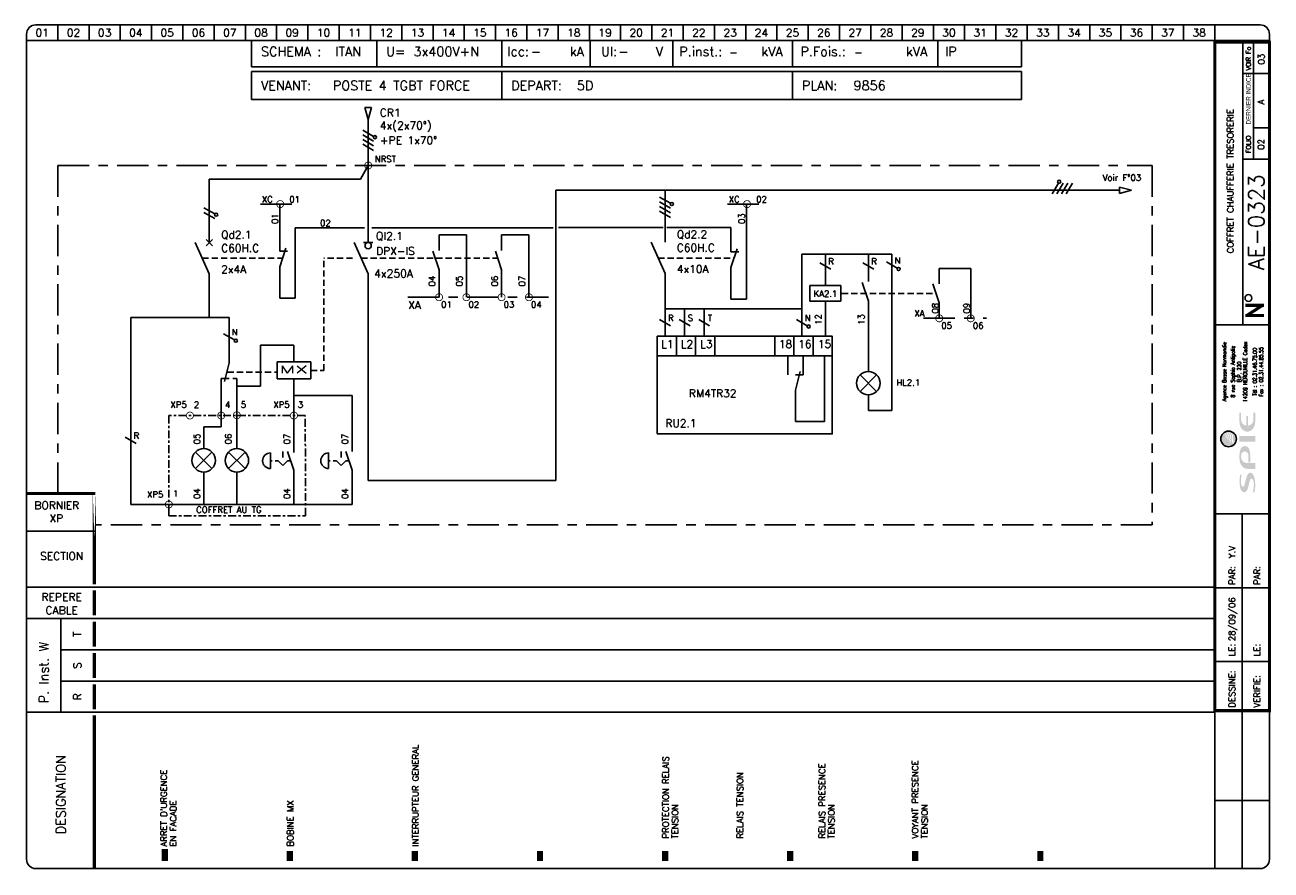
# Model space of a CAD drawing. Extents: x 0 to 398, y -1 to 270.
import ezdxf
from ezdxf.enums import TextEntityAlignment as Align

# ---------------------------------------------------------------- set-up
doc = ezdxf.new("R2010")
doc.units = 0
doc.header["$LTSCALE"] = 20
doc.header["$MEASUREMENT"] = 0
for name, pattern in [('AXES', [0.95, 0.5, -0.15, 0.15, -0.15]), ('CACHE', [0.375, 0.25, -0.125]), ('DISCONTINU', [0.15, 0.1, -0.05])]:
    doc.linetypes.add(name, pattern=pattern)
for name, color, linetype in [('LOGO_SPIE', 160, 'Continuous'), ('POINTILLE', 5, 'DISCONTINU'), ('TEXTE', 3, 'Continuous'), ('TRAIAXE', 6, 'AXES'), ('TRAIFIN', 1, 'Continuous'), ('TRAIGROS', 2, 'Continuous'), ('TRAIMOY', 4, 'Continuous')]:
    doc.layers.add(name, color=color, linetype=linetype)
doc.styles.add('ROMANS8', font='ROMANS8.shx')
doc.styles.get("Standard").update_dxf_attribs({"font": 'simplex.shx'})
doc.styles.add('TXT', font='txt', dxfattribs={"width": 0.8})

# ---------------------------------------------------------------- blocks, each defined once
blk = doc.blocks.new('CART')
at = {"layer": 'TEXTE', "color": 7}
for p, q in [((72.02, 264.91), (72.02, 256.49)), ((112.02, 264.91), (112.02, 256.49)), ((152.02, 264.91), (152.02, 256.49)), ((180.26, 264.91), (180.26, 256.49)), ((206.73, 264.91), (206.73, 256.49)), ((244.98, 264.91), (244.98, 256.49)), ((291.46, 264.91), (291.46, 256.49)), ((318.22, 264.91), (318.22, 256.49)), ((318.22, 256.49), (72.02, 256.49)), ((72, 246), (72, 255)), ((72, 255), (318.25, 255)), ((152, 255), (152, 246)), ((245, 255), (245, 246)), ((318.25, 255), (318.25, 246)), ((318.25, 246), (72, 246)), ((11.02, 79.91), (11.02, 49.91))]:
    blk.add_line(p, q, dxfattribs=at)
at = {"layer": 'TEXTE', "color": 7, "const_width": 1}
for points in [[(395.77, 180.16), (389.77, 180.16)], [(390.27, 176.91), (395.27, 180.16)], [(395.77, 176.91), (389.77, 176.91)]]:
    blk.add_lwpolyline(points, dxfattribs=at)
at = {"layer": 'TEXTE', "color": 7}
blk.add_circle((390.78, 182.5), 1.08, dxfattribs=at)
at = {"layer": 'TRAIAXE', "color": 6}
for p, q in [((10.02, 119.91), (10.02, 224.91)), ((10.02, 224.91), (360.02, 224.91)), ((360.02, 224.91), (360.02, 109.91)), ((360.02, 109.91), (22.02, 109.91))]:
    blk.add_line(p, q, dxfattribs=at)
at = {"layer": 'TRAIFIN', "color": 7}
for p, q in [((10.02, 269.91), (10.02, 264.91)), ((20.02, 269.91), (20.02, 264.91)), ((30.02, 269.91), (30.02, 264.91)), ((40.02, 269.91), (40.02, 264.91)), ((50.02, 269.91), (50.02, 264.91)), ((60.02, 269.91), (60.02, 264.91)), ((70.02, 269.91), (70.02, 264.91)), ((80.02, 269.91), (80.02, 264.91)), ((90.02, 269.91), (90.02, 264.91)), ((100.02, 269.91), (100.02, 264.91)), ((110.02, 269.91), (110.02, 264.91)), ((120.02, 269.91), (120.02, 264.91)), ((130.02, 269.91), (130.02, 264.91)), ((140.02, 269.91), (140.02, 264.91)), ((150.02, 269.91), (150.02, 264.91)), ((160.02, 269.91), (160.02, 264.91)), ((170.02, 269.91), (170.02, 264.91)), ((180.02, 269.91), (180.02, 264.91)), ((190.02, 269.91), (190.02, 264.91)), ((200.02, 269.91), (200.02, 264.91)), ((210.02, 269.91), (210.02, 264.91)), ((220.02, 269.91), (220.02, 264.91)), ((230.02, 269.91), (230.02, 264.91)), ((240.02, 269.91), (240.02, 264.91)), ((250.02, 269.91), (250.02, 264.91)), ((260.02, 269.91), (260.02, 264.91)), ((270.02, 269.91), (270.02, 264.91)), ((280.02, 269.91), (280.02, 264.91)), ((290.02, 269.91), (290.02, 264.91)), ((300.02, 269.91), (300.02, 264.91)), ((310.02, 269.91), (310.02, 264.91)), ((320.02, 269.91), (320.02, 264.91)), ((330.02, 269.91), (330.02, 264.91)), ((340.02, 269.91), (340.02, 264.91)), ((350.02, 269.91), (350.02, 264.91)), ((360.02, 269.91), (360.02, 264.91)), ((370.02, 269.91), (370.02, 264.91)), ((380.02, 269.91), (380.02, 264.91)), ((392.43, 226.95), (392.43, 264.41)), ((392.43, 237), (396.98, 237))]:
    blk.add_line(p, q, dxfattribs=at)
at = {"layer": 'TRAIGROS', "color": 7}
for p, q in [((3.02, 269.91), (394.52, 269.91)), ((0.02, 266.91), (0.02, 264.91)), ((0.02, 264.91), (0.02, 2.91)), ((397.52, 264.91), (0.02, 264.91)), ((397.52, 264.91), (0.02, 264.91)), ((389.02, 173.91), (389.02, 264.41)), ((397.52, 266.91), (397.52, 264.91)), ((397.52, 2.91), (397.52, 264.91)), ((389.02, 254.41), (397.02, 254.41)), ((389.02, 226.92), (397.02, 226.92)), ((380.02, 173.91), (397.52, 173.91)), ((380.02, 113.43), (397.53, 113.43)), ((0.02, 107.91), (22.02, 107.91)), ((0.02, 89.91), (380.02, 89.91)), ((11.02, 79.91), (0.02, 79.91)), ((11.02, 79.91), (380.02, 79.91)), ((11.02, 69.91), (380.02, 69.91)), ((11.02, 59.91), (380.02, 59.91)), ((0.02, 49.91), (380.02, 49.91)), ((380.02, -0.12), (380.02, 50.43)), ((3.02, -0.09), (394.52, -0.09))]:
    blk.add_line(p, q, dxfattribs=at)
for points, const_width in [([(380.02, 264.41), (380.02, 50.43), (397.52, 50.43), (397.52, 264.41), (380.02, 264.41)], 1), ([(0.02, 119.91), (22.02, 119.91)], 1), ([(21.73, 88.91), (21.73, 80.91)], 1), ([(21.73, 78.91), (21.73, 70.91)], 1), ([(21.73, 68.91), (21.73, 60.91)], 1), ([(21.73, 58.91), (21.73, 50.91)], 1), ([(21.73, 48.91), (21.73, 43.38)], 1), ([(21.73, 43.38), (21.73, -0.09)], 1), ([(44.23, 6.14), (44.23, 2.27)], 2), ([(84.23, 5.5), (84.23, 2.27)], 2), ([(124.23, 5.5), (124.23, 2.27)], 2), ([(164.23, 5.5), (164.23, 2.27)], 2), ([(204.23, 5.5), (204.23, 2.27)], 2), ([(244.23, 5.5), (244.23, 2.27)], 2), ([(284.23, 5.5), (284.23, 2.27)], 2), ([(324.23, 5.5), (324.23, 2.27)], 2)]:
    blk.add_lwpolyline(points, dxfattribs=dict(at, const_width=const_width))
at = {"layer": 'TRAIGROS', "color": 7, "const_width": 1}
blk.add_lwpolyline([(21.73, 119.95), (21.73, 90.91)], close=True, dxfattribs=at)
at = {"layer": 'TRAIGROS', "color": 7}
for centre, start, end in [((3.02, 266.91), 90, 180), ((394.52, 266.91), 0, 90), ((3.02, 2.91), 180, 270), ((394.52, 2.91), 270, 0)]:
    blk.add_arc(centre, 3, start, end, dxfattribs=at)
at = {"layer": 'TRAIMOY', "color": 7}
for p, q in [((388.77, -0.1), (388.77, 113.43)), ((380.02, 89.73), (397.53, 89.73)), ((380.02, 66.18), (397.53, 66.18)), ((380.02, 21.66), (397.53, 21.66))]:
    blk.add_line(p, q, dxfattribs=at)
at = {"layer": 'TEXTE', "color": 7}
for s, p in [('01', (5.02, 267.41)), ('02', (15.02, 267.41)), ('03', (25.02, 267.41)), ('04', (35.02, 267.41)), ('05', (45.02, 267.41)), ('06', (55.02, 267.41)), ('07', (65.02, 267.41)), ('08', (75.02, 267.41)), ('09', (85.02, 267.41)), ('10', (95.02, 267.41)), ('11', (105.02, 267.41)), ('12', (115.02, 267.41)), ('13', (125.02, 267.41)), ('14', (135.02, 267.41)), ('15', (145.02, 267.41)), ('16', (155.02, 267.41)), ('17', (165.02, 267.41)), ('18', (175.02, 267.41)), ('19', (185.02, 267.41)), ('20', (195.02, 267.41)), ('21', (205.02, 267.41)), ('22', (215.02, 267.41)), ('23', (225.02, 267.41)), ('24', (235.02, 267.41)), ('25', (245.02, 267.41)), ('26', (255.02, 267.41)), ('27', (265.02, 267.41)), ('28', (275.02, 267.41)), ('29', (285.02, 267.41)), ('30', (295.02, 267.41)), ('31', (305.02, 267.41)), ('32', (315.02, 267.41)), ('33', (325.02, 267.41)), ('34', (335.02, 267.41)), ('35', (345.02, 267.41)), ('36', (355.02, 267.41)), ('37', (365.02, 267.41)), ('38', (375.02, 267.41))]:
    blk.add_text(s, height=2.5, dxfattribs=at).set_placement(p, align=Align.MIDDLE)
for s, height, p in [('kA', 3, (173.77, 259.91)), ('Ul:', 3, (183.77, 259.91)), ('P.inst.:', 3, (208.77, 259.91)), ('kVA', 3, (235.02, 259.91)), ('P.Fois.:', 3, (247.52, 259.91)), ('kVA', 3, (281.27, 259.91)), ('SCHEMA :', 3, (75.02, 259.91)), ('U=', 3, (115.02, 259.91)), ('Icc:', 3, (153.77, 259.91)), ('V', 3, (201.27, 259.91)), ('IP', 3, (293.77, 259.91)), ('VENANT:', 3, (75, 249)), ('DEPART:', 3, (155, 249)), ('PLAN:', 3, (248, 249)), ('BORNIER', 2.5, (2.52, 114.91))]:
    blk.add_text(s, height=height, dxfattribs=at).set_placement(p)
at = {"layer": 'TEXTE', "color": 7, "width": 0.867769}
blk.add_text('VOIR Fo', height=1.5, rotation=90, dxfattribs=at).set_placement((391.52, 255.41), (391.52, 262.91), align=Align.FIT)
at = {"layer": 'TEXTE', "color": 7, "style": 'TXT', "width": 0.8}
blk.add_text('DERNIER INDICE', height=1.5, rotation=90, dxfattribs=at).set_placement((391.52, 238.03))
at = {"layer": 'TEXTE', "color": 7}
for s, height, p in [('FOLIO', 1.5, (391.52, 231.67)), ('T', 2.5, (17.52, 74.91)), ('S', 2.5, (17.52, 64.91)), ('R', 2.5, (17.52, 54.91))]:
    blk.add_text(s, height=height, rotation=90, dxfattribs=at).set_placement(p, align=Align.CENTER)
for s, p in [('SECTION', (11.27, 98.66)), ('REPERE', (11.27, 85.59)), ('CABLE', (11.27, 81.3))]:
    blk.add_text(s, height=2.5, dxfattribs=at).set_placement(p, align=Align.CENTER)
for s, height, p in [('PAR:', 2, (386.53, 90.73)), ('PAR:', 2, (394.53, 90.73)), ('P. Inst. W', 3, (7.05, 52.81)), ('LE:', 2, (386.53, 67.86)), ('LE:', 2, (394.53, 67.86)), ('DESSINE:', 2, (386.53, 51.43)), ('VERIFIE:', 2, (394.53, 51.43)), ('DESIGNATION', 3, (12.52, 10.91))]:
    blk.add_text(s, height=height, rotation=90, dxfattribs=at).set_placement(p)
at = {"layer": 'TEXTE'}
for tag, p in [('FOLIO_SUIVANT', (395.92, 258.95)), ('INDICE', (395.81, 245.26)), ('FOLIO', (395.81, 231.67))]:
    blk.add_attdef(tag, text='', height=2, rotation=90, dxfattribs=at).set_placement(p, align=Align.CENTER)
at = {"layer": 'TEXTE', "color": 4}
for tag, p, height in [('REGIME_DE_NEUTRE', (98.77, 259.91), 3), ('TENSION', (123.77, 259.91), 3), ('ICC', (161.27, 259.91), 3), ('UI', (189.27, 259.91), 3), ('P_INSTAL', (224.73, 259.91), 2.5), ('PUISSSANCE_DE_FOISO', (264.73, 259.91), 2.5), ('VENANT_DE', (98, 249), 3), ('DEPART', (176, 249), 3), ('PLAN', (264.5, 249), 3)]:
    blk.add_attdef(tag, p, '', height=height, dxfattribs=at)
at = {"layer": 'TEXTE'}
blk.add_attdef('INTITULE_DU_PLAN', text='', height=2, rotation=90, dxfattribs=at).set_placement((385.02, 219.91), align=Align.MIDDLE)
at = {"layer": 'TEXTE', "color": 4}
blk.add_attdef('NUMERO', text='', height=5, rotation=90, dxfattribs=at).set_placement((395.81, 206.7), align=Align.CENTER)
at = {"layer": 'TEXTE'}
for tag, p in [('DESSINATEUR', (386.55, 97.87)), ('DATE', (386.53, 72.67))]:
    blk.add_attdef(tag, p, '', height=2, rotation=90, dxfattribs=at)
blk = doc.blocks.new('AI9-BLK3')
at = {"layer": 'LOGO_SPIE'}
h = blk.add_hatch(color=176, dxfattribs=at)
h.dxf.hatch_style = 2
edge = h.paths.add_edge_path()
edge.add_spline(control_points=[(-87.1, 11), (-87.1, 9.4), (-85.2, 7.9), (-81.7, 7), (-78.2, 6.1), (-73.9, 5), (-69.4, 3.9), (-60.5, 1.7), (-51.2, -1.1), (-51.2, -7.8), (-51.2, -15.2), (-64.6, -20.2), (-82.8, -20.2), (-89.5, -20.2), (-95.8, -19.6), (-102.2, -17.8), (-102.2, -17.8), (-100.2, -14.1), (-100.2, -14.1), (-94.3, -16.3), (-86, -16.7), (-79.8, -16.7), (-72.4, -16.7), (-66.3, -14.3), (-66.3, -10.9), (-66.3, -8.9), (-68.3, -7.2), (-71.6, -6.3), (-75, -5.4), (-79.3, -4.3), (-83.7, -3.3), (-92.4, -1.4), (-101.5, 1.2), (-101.5, 8.1), (-101.5, 14.8), (-91.8, 20.1), (-73.9, 20.1), (-68.3, 20.1), (-60.1, 19.3), (-54.8, 17.2), (-54.8, 17.2), (-57.2, 14.4), (-57.2, 14.4), (-62.6, 15.9), (-68.8, 16.5), (-74.4, 16.5), (-83.8, 16.5), (-87.1, 13.8), (-87.1, 11)], knot_values=[0, 0, 0, 0, 1, 1, 1, 2, 2, 2, 3, 3, 3, 4, 4, 4, 5, 5, 5, 6, 6, 6, 7, 7, 7, 8, 8, 8, 9, 9, 9, 10, 10, 10, 11, 11, 11, 12, 12, 12, 13, 13, 13, 14, 14, 14, 15, 15, 15, 16, 16, 16, 16], degree=3, periodic=0)
h = blk.add_hatch(color=176, dxfattribs=at)
h.dxf.hatch_style = 2
edge = h.paths.add_edge_path()
edge.add_spline(control_points=[(-7.6, -2.8), (-2.1, -2.8), (3.1, 0.7), (3.1, 6.4), (3.1, 12.1), (-1.3, 15.9), (-7.6, 15.9), (-7.6, 15.9), (-11.2, 15.9), (-11.2, 15.9), (-19.8, 15.9), (-26.7, 9.4), (-26.7, 0), (-26.7, 0), (-26.7, -20.2), (-26.7, -20.2), (-26.7, -20.2), (-41.3, -20.2), (-41.3, -20.2), (-41.3, -20.2), (-41.3, -0.1), (-41.3, -0.1), (-41.3, 11.2), (-29.8, 20.1), (-15.9, 20.1), (-15.9, 20.1), (-5.8, 20.1), (-5.8, 20.1), (4.7, 20.1), (17.3, 16.7), (17.3, 6.4), (17.3, -4.1), (5.8, -7.3), (-5.8, -7.3), (-5.8, -7.3), (-25, -7.3), (-25, -7.3), (-25, -7.3), (-25, -2.8), (-25, -2.8), (-25, -2.8), (-7.6, -2.8), (-7.6, -2.8)], knot_values=[0, 0, 0, 0, 1, 1, 1, 2, 2, 2, 3, 3, 3, 4, 4, 4, 5, 5, 5, 6, 6, 6, 7, 7, 7, 8, 8, 8, 9, 9, 9, 10, 10, 10, 11, 11, 11, 12, 12, 12, 13, 13, 13, 14, 14, 14, 14], degree=3, periodic=0)
h = blk.add_hatch(color=176, dxfattribs=at)
h.dxf.hatch_style = 2
h.paths.add_polyline_path([(42.6, -20.2), (28, -20.2), (28, 20.1), (42.6, 20.1)])
h = blk.add_hatch(color=176, dxfattribs=at)
h.dxf.hatch_style = 2
edge = h.paths.add_edge_path()
edge.add_spline(control_points=[(94.4, -2.1), (94.4, -2.1), (69.3, -2.1), (69.3, -2.1), (70.3, -9.8), (76.3, -15.5), (83.4, -15.5), (83.4, -15.5), (102.2, -15.5), (102.2, -15.5), (102.2, -15.5), (102.2, -20.1), (102.2, -20.1), (102.2, -20.1), (79.3, -20.1), (79.3, -20.1), (65.4, -20.1), (53.9, -11.2), (53.9, 0.1), (53.9, 11.3), (65.4, 20.2), (79.3, 20.2), (79.3, 20.2), (102.2, 20.2), (102.2, 20.2), (102.2, 20.2), (102.2, 15.8), (102.2, 15.8), (102.2, 15.8), (83.4, 15.8), (83.4, 15.8), (76.3, 15.8), (70.2, 10), (69.3, 2.3), (69.3, 2.3), (94.4, 2.3), (94.4, 2.3), (94.4, 2.3), (94.4, -2.1), (94.4, -2.1)], knot_values=[0, 0, 0, 0, 1, 1, 1, 2, 2, 2, 3, 3, 3, 4, 4, 4, 5, 5, 5, 6, 6, 6, 7, 7, 7, 8, 8, 8, 9, 9, 9, 10, 10, 10, 11, 11, 11, 12, 12, 12, 13, 13, 13, 13], degree=3, periodic=0)
blk = doc.blocks.new('AI9-BLK2')
at = {"layer": 'LOGO_SPIE', "color": 7}
blk.add_circle((0, 0.000086), 20.000157, dxfattribs=at)
blk = doc.blocks.new('AI9-BLK1')
at = {"layer": 'LOGO_SPIE'}
h = blk.add_hatch(color=20, dxfattribs=at)
h.dxf.hatch_style = 2
edge = h.paths.add_edge_path()
edge.add_spline(control_points=[(-20, 0), (-20, 11), (-11, 20), (0, 20), (9.1, 20), (16.7, 14), (19.2, 5.7), (17.6, 8), (15.8, 10.2), (13.7, 12.1), (13.3, 11.9), (12.9, 11.7), (12.5, 11.6), (15.2, 9.5), (17.6, 7), (19.5, 4.2), (19.8, 3.2), (19.9, 2.1), (20, 0.9), (17.4, 4.7), (13.8, 8), (10, 10.4), (9.4, 10.1), (8.9, 9.8), (8.3, 9.5), (12.7, 7.3), (16.9, 3.9), (20, -0.1), (20, -1), (19.9, -1.8), (19.8, -2.7), (16, 2), (11, 5.6), (5.3, 7.7), (4.6, 7.2), (3.8, 6.7), (3.1, 6.2), (9.6, 4.6), (15.3, 1.1), (19.7, -3.7), (19.5, -4.4), (19.3, -5.2), (19.1, -5.9), (14.1, -0.7), (7.3, 2.7), (-0.3, 3.5), (-1.1, 2.8), (-2, 2), (-2.8, 1.2), (-2.8, 1.2), (-2.4, 1.2), (-2.4, 1.2), (5.7, 1.2), (13.1, -1.9), (18.8, -7), (18.5, -7.7), (18.2, -8.4), (17.8, -9.1), (12.6, -4.8), (6, -2.3), (-1.3, -2.3), (-2.9, -2.3), (-4.5, -2.4), (-6.1, -2.7), (-6.9, -3.7), (-7.7, -4.8), (-8.4, -5.9), (-5.7, -5.2), (-3, -4.8), (-0.1, -4.8), (6.3, -4.8), (12.3, -6.8), (17.2, -10.2), (16.8, -10.9), (16.3, -11.6), (15.8, -12.3), (11.4, -9.7), (6.4, -8.2), (1, -8.2), (-3.3, -8.2), (-7.4, -9.2), (-11, -10.8), (-11.6, -12.1), (-12.1, -13.4), (-12.6, -14.7), (-8.3, -12.2), (-3.2, -10.7), (2.1, -10.7), (6.6, -10.7), (10.9, -11.7), (14.7, -13.6), (11, -17.5), (5.8, -20), (0, -20), (-11, -20), (-20, -11), (-20, 0)], knot_values=[0, 0, 0, 0, 1, 1, 1, 2, 2, 2, 3, 3, 3, 4, 4, 4, 5, 5, 5, 6, 6, 6, 7, 7, 7, 8, 8, 8, 9, 9, 9, 10, 10, 10, 11, 11, 11, 12, 12, 12, 13, 13, 13, 14, 14, 14, 15, 15, 15, 16, 16, 16, 17, 17, 17, 18, 18, 18, 19, 19, 19, 20, 20, 20, 21, 21, 21, 22, 22, 22, 23, 23, 23, 24, 24, 24, 25, 25, 25, 26, 26, 26, 27, 27, 27, 28, 28, 28, 29, 29, 29, 30, 30, 30, 31, 31, 31, 32, 32, 32, 32], degree=3, periodic=0)
at = {"layer": 'LOGO_SPIE', "color": 7}
blk.add_blockref('AI9-BLK2', (0, 0), dxfattribs=at)
blk = doc.blocks.new('logo_SPIE_rvb')
at = {"layer": 'LOGO_SPIE', "color": 7}
for name, p in [('AI9-BLK1', (180.777941, 135.963363)), ('AI9-BLK3', (145.467434, 87.922626))]:
    blk.add_blockref(name, p, dxfattribs=at)
blk = doc.blocks.new('Logo spie Carouche folio')
at = {"xscale": 0.125, "yscale": 0.125, "zscale": 0.125, "rotation": 90}
blk.add_blockref('logo_SPIE_rvb', (21.4, 1.38), dxfattribs=at)
at = {"color": 7, "style": 'ROMANS8', "width": 0.8}
for s, height, p in [('Agence Basse Normandie', 1.2384, (3.67, 45.47)), ('8 rue Sophia Antipolis', 1.2384, (6.4, 45.47)), ('14209 HEROUVILLE Cedex', 1.2384, (10.36, 45.47)), ('B.P. 220', 1.238, (8.44, 45.47)), ('Tél : 02.31.46.75.00', 1.2384, (13.4, 45.47)), ('Fax : 02.31.44.85.55', 1.2384, (15.43, 45.47))]:
    blk.add_text(s, height=height, rotation=90, dxfattribs=at).set_placement(p, align=Align.CENTER)
blk = doc.blocks.new('U6')
at = {"layer": 'TRAIFIN'}
blk.add_circle((0, -1), 1, dxfattribs=at)
at = {"layer": 'TRAIGROS'}
for p, q in [((0, -10), (-4.5, 0)), ((-1.5, 0), (1.5, 0))]:
    blk.add_line(p, q, dxfattribs=at)
blk = doc.blocks.new('U3')
at = {"layer": 'TRAIGROS'}
for p, q in [((0, -10), (-4.5, 0)), ((-1, 1), (1, -1)), ((-1, -1), (1, 1))]:
    blk.add_line(p, q, dxfattribs=at)
blk = doc.blocks.new('X62')
at = {"linetype": 'Continuous'}
for points in [[(-1.73, 2.5), (1.73, 0.5)], [(-1.73, 1), (1.73, -1)]]:
    blk.add_lwpolyline(points, dxfattribs=at)
blk.add_circle((2.17, 0.25), 0.5, dxfattribs=at)
blk = doc.blocks.new('R1')
at = {"layer": 'TRAIFIN'}
for p, q in [((0.005005, 9.98501), (0.005005, 14.98501)), ((-4.994995, 4.98501), (-4.994995, 9.98501)), ((-4.994995, 9.98501), (5.005005, 9.98501)), ((5.005005, 9.98501), (5.005005, 4.98501)), ((5.005005, 4.98501), (-4.994995, 4.98501)), ((0.005005, -0.01499), (0.005005, 4.98501))]:
    blk.add_line(p, q, dxfattribs=at)
blk = doc.blocks.new('X64')
at = {"linetype": 'Continuous'}
for points in [[(-1.73, 2.5), (1.73, 0.5)], [(-1.73, 1), (1.73, -1)], [(-1.73, -0.5), (1.73, -2.5)], [(-1.73, -2), (1.73, -4)]]:
    blk.add_lwpolyline(points, dxfattribs=at)
blk.add_circle((2.17, 0.25), 0.5, dxfattribs=at)
blk = doc.blocks.new('R101', base_point=(222.38, 164.86))
at = {"layer": 'TRAIGROS'}
for p, q in [((222.38, 165.89), (226.25, 164.86)), ((222.38, 163.82), (222.38, 165.89)), ((226.25, 164.86), (222.38, 163.82))]:
    blk.add_line(p, q, dxfattribs=at)
blk = doc.blocks.new('X04')
at = {"layer": 'TRAIFIN'}
for p, q in [((0, 8), (0, 3)), ((0, -8), (0, -3))]:
    blk.add_line(p, q, dxfattribs=at)
at = {"layer": 'TRAIGROS'}
blk.add_line((-2, 3), (0, -3), dxfattribs=at)
blk = doc.blocks.new('U75')
at = {"layer": 'TRAIFIN', "const_width": 0.25}
blk.add_lwpolyline([(-1.125, 0, 1), (1.125, 0, 1)], format="xyb", close=True, dxfattribs=at)
blk = doc.blocks.new('r18')
at = {"layer": 'TRAIFIN'}
for p, q in [((0, 0), (0, -10)), ((-2.5, -15), (-2.5, -17.5)), ((2.5, -15), (2.5, -17.5))]:
    blk.add_line(p, q, dxfattribs=at)
at = {"layer": 'TRAIGROS'}
for p, q in [((-1.5, -16), (0, -10)), ((0, -15), (-2.5, -15))]:
    blk.add_line(p, q, dxfattribs=at)
blk = doc.blocks.new('x66')
at = {"linetype": 'Continuous'}
blk.add_lwpolyline([(-1.73, 2.5), (1.73, 0.5)], dxfattribs=at)
blk.add_circle((2.17, 0.25), 0.5, dxfattribs=at)
blk = doc.blocks.new('X30')
at = {"linetype": 'Continuous'}
for points in [[(-2.65, 1.1), (2.65, 6.4)], [(2.65, 1.1), (-2.65, 6.4)]]:
    blk.add_lwpolyline(points, dxfattribs=at)
blk.add_circle((0, 3.75), 3.75, dxfattribs=at)
blk = doc.blocks.new('x59')
at = {"linetype": 'Continuous'}
blk.add_lwpolyline([(-1.73, 1), (1.73, -1)], dxfattribs=at)
blk = doc.blocks.new('X05')
at = {"layer": 'TRAIFIN'}
for p, q in [((0, 8), (0, 2)), ((0, -8), (0, -3))]:
    blk.add_line(p, q, dxfattribs=at)
at = {"layer": 'TRAIGROS'}
for p, q in [((2, 3), (0, -3)), ((0, 2), (2.5, 2))]:
    blk.add_line(p, q, dxfattribs=at)
blk = doc.blocks.new('X33')
at = {"layer": 'POINTILLE', "linetype": 'CACHE'}
for points in [[(-7.5, 13), (-7, 13)], [(-6, 13), (-5, 13), (-3.5, 11.5), (-2, 13), (-1, 13)]]:
    blk.add_lwpolyline(points, dxfattribs=at)
at = {"layer": 'TRAIFIN'}
blk.add_line((0, 0), (0, 10), dxfattribs=at)
at = {"layer": 'TRAIGROS'}
blk.add_line((-2, 16), (0, 10), dxfattribs=at)
at = {"layer": 'TRAIMOY'}
blk.add_lwpolyline([(-3.5, 14), (-3.5, 16)], dxfattribs=at)
at = {"layer": 'TRAIMOY', "linetype": 'Continuous'}
blk.add_lwpolyline([(-7.5, 10.5, -1), (-7.5, 15.5)], format="xyb", close=True, dxfattribs=at)

msp = doc.modelspace()

# ---------------------------------------------------------------- linework, layer by layer
at = {"layer": 'POINTILLE'}
for p, q in [((56.24, 195.25), (81.91, 195.25)), ((95.1, 159.35), (95.1, 195.25)), ((104.31, 195.25), (95.1, 195.25)), ((107.04, 195.25), (150.71, 195.25)), ((202.03, 195.25), (226.29, 195.25)), ((260.73, 184), (290.9, 184)), ((64.29, 158.81), (80.14, 158.81)), ((90.94, 159.35), (95.1, 159.35))]:
    msp.add_line(p, q, dxfattribs=at)
at = {"layer": 'TRAIAXE'}
for p, q in [((74.89, 212.56), (87.39, 212.56)), ((224.19, 212.56), (236.69, 212.56)), ((121.95, 182.75), (166.95, 182.75)), ((286.9, 176), (306.97, 176))]:
    msp.add_line(p, q, dxfattribs=at)
at = {"layer": 'TRAIAXE', "ltscale": 0.25}
msp.add_lwpolyline([(45.54, 112.82), (89.29, 112.82), (89.15, 144.88), (45.54, 144.88)], close=True, dxfattribs=at)
at = {"layer": 'TRAIFIN'}
for p, q in [((80.99, 197.5), (80.99, 212.56)), ((230.29, 182.17), (230.29, 212.56)), ((85.99, 182.42), (85.99, 205)), ((108.13, 205), (85.99, 205)), ((110.48, 205), (168.44, 205)), ((170.2, 205.02), (203.66, 205.02)), ((204.8, 205.02), (225.29, 205.02)), ((225.29, 203.25), (225.29, 205.02)), ((131.95, 197.75), (131.95, 202.75)), ((140.7, 202.75), (131.95, 202.75)), ((140.7, 202.75), (140.7, 182.75)), ((151.95, 197.75), (151.95, 202.75)), ((160.7, 202.75), (151.95, 202.75)), ((160.7, 202.75), (160.7, 182.75)), ((247.98, 179), (247.98, 196.5)), ((247.98, 196.5), (255.48, 196.5)), ((255.48, 196.5), (255.48, 191.5)), ((255.48, 196.5), (269.23, 196.5)), ((269.23, 196.5), (269.23, 187.75)), ((269.23, 196.5), (276.73, 196.5)), ((276.73, 196.5), (276.73, 146.5)), ((131.95, 182.75), (131.95, 191.51)), ((151.95, 182.75), (151.95, 191.51)), ((291.9, 192), (301.97, 192)), ((301.97, 192), (301.97, 176)), ((80.99, 182.42), (80.99, 187.5)), ((225.29, 182.17), (225.29, 187.25)), ((80.99, 182.42), (85.99, 182.42)), ((225.29, 182.17), (230.29, 182.17)), ((269.23, 159), (269.23, 181.51)), ((33.35, 116.43), (33.35, 176.25)), ((33.35, 176.25), (58.49, 176.25)), ((58.49, 176.25), (64.79, 176.25)), ((64.79, 171.75), (64.79, 176.25)), ((216.73, 179), (247.98, 179)), ((247.98, 179), (247.98, 170.25)), ((255.48, 176.5), (255.48, 170.25)), ((74.86, 167.45), (85.54, 167.45)), ((74.86, 154.25), (74.86, 167.45)), ((66.04, 156.75), (67.29, 156.75)), ((62.29, 154.25), (62.29, 141.29)), ((67.29, 154.25), (67.29, 134.29)), ((67.29, 154.25), (74.86, 154.25)), ((269.23, 146.5), (269.23, 151.5)), ((85.54, 151.25), (85.54, 133.04)), ((85.54, 151.25), (104.13, 151.25)), ((104.13, 133.41), (104.13, 151.25)), ((276.73, 146.5), (269.23, 146.5)), ((56.69, 141.29), (62.29, 141.29)), ((56.69, 134.29), (56.69, 141.29)), ((56.69, 126.79), (56.69, 116.43)), ((67.29, 126.79), (67.29, 116.43)), ((33.35, 116.43), (85.54, 116.43)), ((45.54, 116.43), (45.54, 112.82)), ((85.54, 117.41), (85.54, 116.43)), ((85.54, 116.43), (104.13, 116.43)), ((104.13, 117.41), (104.13, 116.43))]:
    msp.add_line(p, q, dxfattribs=at)
at = {"layer": 'TRAIFIN', "const_width": 0.25}
msp.add_lwpolyline([(108.17, 224.91, 1), (110.42, 224.91, 1)], format="xyb", close=True, dxfattribs=at)
at = {"layer": 'TRAIFIN'}
for points in [[(243.44, 160.46), (243.44, 164)], [(245.94, 142.96), (255.21, 142.96), (255.21, 164)], [(248.44, 160.46), (248.44, 164)]]:
    msp.add_lwpolyline(points, dxfattribs=at)
at = {"layer": 'TRAIGROS'}
for p, q in [((109.29, 225), (109.29, 239.66)), ((109.29, 224.91), (109.29, 200.25)), ((169.29, 124.1), (169.29, 217)), ((169.29, 217), (349.55, 217)), ((199.73, 200.36), (204.23, 190.36)), ((129.95, 197.51), (131.95, 191.51)), ((149.95, 197.51), (151.95, 191.51)), ((109.29, 190.25), (109.29, 124.1)), ((267.23, 187.51), (269.23, 181.51)), ((109.29, 124.1), (169.29, 124.1))]:
    msp.add_line(p, q, dxfattribs=at)
at = {"layer": 'TRAIMOY'}
for p, q in [((109.29, 224.91), (106.79, 220.57)), ((106.79, 220.57), (58.49, 220.57)), ((58.49, 200.25), (58.49, 220.57)), ((204.23, 217), (204.23, 200.36)), ((58.49, 190.25), (58.49, 176.25)), ((204.23, 190.36), (204.23, 179))]:
    msp.add_line(p, q, dxfattribs=at)
for points in [[(204.23, 179), (204.23, 170.25)], [(216.73, 179), (204.48, 179)], [(210.48, 179), (210.48, 170.25)], [(216.73, 179), (216.73, 170.25)], [(207.86, 170.25), (207.86, 164)], [(213.98, 170.25), (213.98, 164)], [(220.11, 170.25), (220.11, 164)], [(239.31, 170.25), (239.31, 164)], [(245.43, 170.25), (245.43, 164)], [(251.56, 170.25), (251.56, 164)], [(201.73, 164), (257.68, 164)]]:
    msp.add_lwpolyline(points, dxfattribs=at)
msp.add_lwpolyline([(201.73, 139), (257.68, 139), (257.68, 170.25), (201.73, 170.25)], close=True, dxfattribs=at)

# ---------------------------------------------------------------- block references
at = {"layer": 'TEXTE'}
msp.add_blockref('CART', (0, 0), dxfattribs=at).add_auto_attribs({'INTITULE_DU_PLAN': 'COFFRET CHAUFFERIE TRESORERIE', 'NUMERO': 'AE-0323', 'FOLIO': '02', 'FOLIO_SUIVANT': '03', 'INDICE': 'A', 'DESSINATEUR': ' Y.V', 'DATE': '28/09/06', 'REGIME_DE_NEUTRE': 'ITAN', 'TENSION': '3x400V+N', 'ICC': '-', 'UI': '-', 'P_INSTAL': '-', 'PUISSSANCE_DE_FOISO': '-', 'VENANT_DE': 'POSTE 4 TGBT FORCE', 'DEPART': '5D', 'PLAN': '9856'})
at = {"layer": 'TRAIAXE'}
for p in [(85.54, 117.41), (104.13, 117.41)]:
    msp.add_blockref('X33', p, dxfattribs=at)
at = {"layer": 'TRAIFIN'}
for name, p in [('X64', (109.29, 233.73)), ('X62', (58.49, 208.91)), ('U75', (81.14, 212.56)), ('X64', (204.23, 212.31)), ('U75', (230.44, 212.56)), ('U3', (58.49, 200.25)), ('U6', (109.29, 200.25)), ('R1', (255.48, 176.5)), ('x66', (276.73, 191.54)), ('U75', (131.95, 182.75)), ('U75', (140.7, 182.75)), ('U75', (151.95, 182.75)), ('U75', (160.7, 182.75)), ('x66', (247.98, 173.12)), ('U75', (291.9, 176)), ('U75', (301.97, 176)), ('x66', (64.79, 168.59)), ('U75', (52.29, 144.88)), ('U75', (62.29, 144.88)), ('U75', (67.29, 144.97)), ('U75', (85.54, 144.88)), ('U75', (45.54, 116.43))]:
    msp.add_blockref(name, p, dxfattribs=at)
for name, p, rotation in [('X64', (330.51, 217.54), 90), ('x59', (255.48, 192.75), 180.0457726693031), ('x59', (269.23, 192.75), 180.0457726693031), ('x59', (204.23, 174.62), 180.0457726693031), ('x59', (210.48, 174.62), 180.0457726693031), ('x59', (216.73, 174.62), 180.0457726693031), ('x59', (33.35, 136.95), 180.0457726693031)]:
    msp.add_blockref(name, p, dxfattribs=dict(at, rotation=rotation))
at = {"layer": 'TRAIGROS', "rotation": 270}
msp.add_blockref('R101', (109.29, 243.52), dxfattribs=at)
at = {"layer": 'TRAIGROS'}
for name, p in [('R101', (349.55, 217)), ('X05', (80.99, 195.5)), ('X05', (225.29, 195.25)), ('X04', (291.9, 184)), ('X30', (269.23, 151.5)), ('X30', (56.69, 126.79)), ('X30', (67.29, 126.79))]:
    msp.add_blockref(name, p, dxfattribs=at)
at = {"layer": 'TRAIGROS', "xscale": 1.080000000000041, "yscale": 1.079999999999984, "zscale": 1.08}
msp.add_blockref('R1', (85.53, 151.27), dxfattribs=at)
at = {"layer": 'TRAIMOY'}
for name, p in [('r18', (64.79, 171.75)), ('Logo spie Carouche folio', (380.02, 113.43))]:
    msp.add_blockref(name, p, dxfattribs=at)
at = {"layer": 'TRAIMOY', "rotation": 180}
msp.add_blockref('r18', (245.94, 142.96), dxfattribs=at)

# ---------------------------------------------------------------- texts
at = {"layer": 'TEXTE'}
for s, height, p in [('CR1', 2.5, (113.04, 240.58)), ('4x(2x70°)', 2.5, (113.04, 236.48)), ('+PE 1x70°', 2.5, (113.04, 231.71)), ('NRST', 2, (111.39, 225.96)), ('Voir F°03', 2, (344.16, 220.02)), ('Qd2.1', 2.5, (62.24, 201.5)), ('QI2.1', 2.5, (111.78, 201.1)), ('Qd2.2', 2.5, (207.98, 201.61)), ('C60H.C', 2.5, (62.24, 197.21)), ('C60H.C', 2.5, (207.98, 197.33)), ('DPX-IS', 2.5, (111.83, 196.27)), ('2x4A', 2.5, (62.24, 190.43)), ('4x250A', 2.5, (111.23, 189.09)), ('4x10A', 2.5, (207.98, 190.54)), ('KA2.1', 2, (251.71, 182.87)), ('01', 2, (132.61, 179.42)), ('02', 2, (141.36, 179.42)), ('03', 2, (152.61, 179.42)), ('04', 2, (161.36, 179.42)), ('XA', 2, (283.95, 176.6)), ('05', 2, (292.56, 172.67)), ('06', 2, (302.64, 172.67)), ('L1', 2.5, (202.98, 166.5)), ('L2', 2.5, (209.23, 166.5)), ('L3', 2.5, (215.48, 166.5)), ('18', 2.5, (240.56, 166.5)), ('16', 2.5, (246.81, 166.5)), ('15', 2.5, (253.06, 166.5)), ('HL2.1', 2, (278.17, 154.46)), ('RM4TR32', 2.5, (211.87, 150.75)), ('XP5', 2, (46.04, 147.38)), ('2', 2, (53.54, 147.38)), ('4', 2, (63.54, 147.38)), ('5', 2, (68.54, 147.38)), ('XP5', 2, (78.95, 147.38)), ('3', 2, (86.79, 147.38)), ('RU2.1', 2.5, (204.35, 141.18)), ('XP5', 2, (38.54, 118.63)), ('1', 2, (46.79, 118.93)), ('COFFRET AU TG', 2, (54.28, 113.74))]:
    msp.add_text(s, height=height, dxfattribs=at).set_placement(p)
for s, height, p in [('XC', 2, (77.03, 214.09)), ('01', 2, (85.79, 214.09)), ('XC', 2, (226.33, 214.09)), ('02', 2, (235.09, 214.09)), ('02', 2, (95.61, 206.5)), ('R', 2, (257.31, 194.22)), ('R', 2, (271.06, 194.22)), ('N', 2, (278.56, 194.51)), ('XA', 2.5, (124.1, 180.25)), ('R', 2, (206.06, 176.09)), ('S', 2, (212.31, 176.09)), ('T', 2, (218.56, 176.09)), ('N', 2, (249.81, 176.09)), ('N', 2, (66.62, 171.56)), ('R', 2, (35.17, 138.42))]:
    msp.add_text(s, height=height, dxfattribs=at).set_placement(p, align=Align.MIDDLE)
for s, p in [('01', (79.46, 207.91)), ('03', (228.76, 207.91)), ('04', (129.7, 187.93)), ('05', (138.45, 187.93)), ('06', (149.7, 187.93)), ('07', (158.45, 187.93)), ('08', (290.61, 179.23)), ('09', (300.68, 179.23)), ('12', (253.23, 175.62)), ('13', (266.98, 175.62)), ('05', (54.54, 137.39)), ('06', (64.54, 137.39)), ('07', (83.29, 137.39)), ('07', (101.88, 137.39)), ('04', (54.54, 119.89)), ('04', (83.29, 119.89)), ('04', (101.88, 119.89))]:
    msp.add_text(s, height=2, rotation=90, dxfattribs=at).set_placement(p, align=Align.MIDDLE)
at = {"layer": 'TEXTE', "width": 2.105263}
msp.add_text('MX', height=2.4, dxfattribs=at).set_placement((80.92, 158.4), (90.07, 158.4), align=Align.FIT)
at = {"layer": 'TEXTE', "color": 4}
msp.add_text(' XP', height=2.5, dxfattribs=at).set_placement((5.63, 110.74))
at = {"layer": 'TEXTE', "ltscale": 0.9}
for s, p in [('INTERRUPTEUR GENERAL', (125.42, 6.96)), ('PROTECTION RELAIS', (205.43, 9.53)), ('RELAIS PRESENCE', (255.43, 9.53)), ('VOYANT PRESENCE', (285.2, 9.53)), ("ARRET D'URGENCE", (44.93, 6.96)), ('RELAIS TENSION', (229.18, 9.53)), ('EN FACADE', (47.93, 6.96)), ('BOBINE MX', (85.42, 6.96)), ('TENSION', (208.43, 9.53)), ('TENSION', (258.43, 9.53)), ('TENSION', (288.2, 9.53))]:
    msp.add_text(s, height=2, rotation=90, dxfattribs=at).set_placement(p)

doc.saveas('drawing.dxf')
